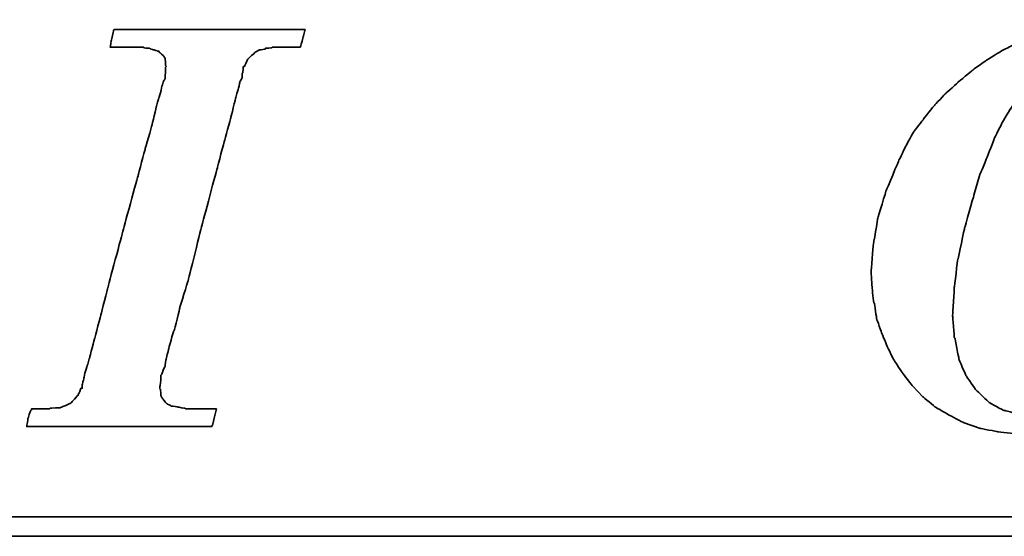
# Model space of a CAD drawing. Header units: millimetres. Extents: x 4 to 341, y 78 to 202.
# Tile 32 of 51: x 257.85 to 263.03, y 109.69 to 112.4. Entities that reach past the tile are written whole.
import ezdxf

# ---------------------------------------------------------------- set-up
doc = ezdxf.new("R2010")
doc.units = ezdxf.units.MM
doc.header["$LTSCALE"] = 0.15
doc.layers.add('DIM', color=4, linetype='CONTINUOUS')
doc.layers.add('layer 1', color=7, linetype='CONTINUOUS')

# ---------------------------------------------------------------- blocks, each defined once
blk = doc.blocks.new('TBI MOTION logo(完整正式版)')
at = {"layer": 'layer 1', "color": 22, "lineweight": 35}
for points, knots in [([(-11.34375, -6.98375), (-11.34375, -6.98375), (-10.91375, -7.43875), (-10.91375, -7.43875), (-10.91375, -7.43875), (-10.91375, -7.43875), (-10.38625, -7.87125), (-10.38625, -7.87125), (-10.38625, -7.87125), (-10.38625, -7.87125), (-9.81125, -8.20375), (-9.81125, -8.20375), (-9.81125, -8.20375), (-9.81125, -8.20375), (-9.21125, -8.51875), (-9.21125, -8.51875), (-9.21125, -8.51875), (-9.21125, -8.51875), (-8.51625, -8.75875), (-8.51625, -8.75875), (-8.51625, -8.75875), (-8.51625, -8.75875), (-7.77125, -8.90375), (-7.77125, -8.90375), (-7.77125, -8.90375), (-7.77125, -8.90375), (-6.97875, -8.99875), (-6.97875, -8.99875), (-6.97875, -8.99875), (-6.97875, -8.99875), (-6.14125, -9.02375), (-6.14125, -9.02375), (-6.14125, -9.02375), (-6.14125, -9.02375), (-5.37125, -8.99875), (-5.37125, -8.99875), (-5.37125, -8.99875), (-5.37125, -8.99875), (-4.65375, -8.94875), (-4.65375, -8.94875), (-4.65375, -8.94875), (-4.65375, -8.94875), (-3.93375, -8.80625), (-3.93375, -8.80625), (-3.93375, -8.80625), (-3.93375, -8.80625), (-3.21375, -8.66375), (-3.21375, -8.66375), (-3.21375, -8.66375), (-3.21375, -8.66375), (-2.49375, -8.39875), (-2.49375, -8.39875), (-2.49375, -8.39875), (-2.49375, -8.39875), (-1.79875, -8.13375), (-1.79875, -8.13375), (-1.79875, -8.13375), (-1.79875, -8.13375), (-1.17375, -7.84375), (-1.17375, -7.84375), (-1.17375, -7.84375), (-1.17375, -7.84375), (-0.52375, -7.46375), (-0.52375, -7.46375), (-0.52375, -7.46375), (-0.52375, -7.46375), (0.10124, -7.07875), (0.10124, -7.07875), (0.10124, -7.07875), (0.10124, -7.07875), (0.67625, -6.62375), (0.67625, -6.62375), (0.67625, -6.62375), (0.67625, -6.62375), (1.24874, -6.14375), (1.24874, -6.14375), (1.24874, -6.14375), (1.24874, -6.14375), (1.72874, -5.64125), (1.72874, -5.64125), (1.72874, -5.64125), (1.72874, -5.64125), (2.18624, -5.06375), (2.18624, -5.06375), (2.18624, -5.06375), (2.18624, -5.06375), (2.61625, -4.48874), (2.61625, -4.48874), (2.61625, -4.48874), (2.61625, -4.48874), (3.00125, -3.83874), (3.00125, -3.83874), (3.00125, -3.83874), (3.00125, -3.83874), (3.36124, -3.21374), (3.36124, -3.21374), (3.36124, -3.21374), (3.36124, -3.21374), (3.84374, -1.99125), (3.84374, -1.99125), (3.84374, -1.99125), (3.84374, -1.99125), (4.22625, -0.81875), (4.22625, -0.81875), (4.22625, -0.81875), (4.22625, -0.81875), (4.39125, 0.45624), (4.39125, 0.45624), (4.39125, 0.45624), (4.39125, 0.45624), (4.48874, 1.70124), (4.48874, 1.70124), (4.48874, 1.70124), (4.48874, 1.70124), (4.43874, 2.44625), (4.43874, 2.44625), (4.43874, 2.44625), (4.43874, 2.44625), (4.36874, 3.14125), (4.36874, 3.14125), (4.36874, 3.14125), (4.36874, 3.14125), (4.25125, 3.81125), (4.25125, 3.81125), (4.25125, 3.81125), (4.25125, 3.81125), (4.03124, 4.41125), (4.03124, 4.41125), (4.03124, 4.41125), (4.03124, 4.41125), (3.74374, 5.01125), (3.74374, 5.01125), (3.74374, 5.01125), (3.74374, 5.01125), (3.43124, 5.58875), (3.43124, 5.58875), (3.43124, 5.58875), (3.43124, 5.58875), (3.02625, 6.09125), (3.02625, 6.09125), (3.02625, 6.09125), (3.02625, 6.09125), (2.59374, 6.54875), (2.59374, 6.54875), (2.59374, 6.54875), (2.59374, 6.54875), (2.09124, 6.98125), (2.09124, 6.98125), (2.09124, 6.98125), (2.09124, 6.98125), (1.56124, 7.36625), (1.56124, 7.36625), (1.56124, 7.36625), (1.56124, 7.36625), (0.98624, 7.67625), (0.98624, 7.67625), (0.98624, 7.67625), (0.98624, 7.67625), (0.38624, 7.96375), (0.38624, 7.96375), (0.38624, 7.96375), (0.38624, 7.96375), (-0.25875, 8.15625), (-0.25875, 8.15625), (-0.25875, 8.15625), (-0.25875, 8.15625), (-0.98125, 8.30125), (-0.98125, 8.30125), (-0.98125, 8.30125), (-0.98125, 8.30125), (-1.70124, 8.37125), (-1.70124, 8.37125), (-1.70124, 8.37125), (-1.70124, 8.37125), (-2.49375, 8.39624), (-2.49375, 8.39624), (-2.49375, 8.39624), (-2.49375, 8.39624), (-3.28625, 8.37125), (-3.28625, 8.37125), (-3.28625, 8.37125), (-3.28625, 8.37125), (-4.05125, 8.32125), (-4.05125, 8.32125), (-4.05125, 8.32125), (-4.05125, 8.32125), (-4.77375, 8.18125), (-4.77375, 8.18125), (-4.77375, 8.18125), (-4.77375, 8.18125), (-5.51625, 7.96375), (-5.51625, 7.96375), (-5.51625, 7.96375), (-5.51625, 7.96375), (-6.21125, 7.72625), (-6.21125, 7.72625), (-6.21125, 7.72625), (-6.21125, 7.72625), (-6.92875, 7.43625), (-6.92875, 7.43625), (-6.92875, 7.43625), (-6.92875, 7.43625), (-7.57875, 7.10125), (-7.57875, 7.10125), (-7.57875, 7.10125), (-7.57875, 7.10125), (-8.24875, 6.69125), (-8.24875, 6.69125), (-8.24875, 6.69125), (-8.24875, 6.69125), (-8.84875, 6.26125), (-8.84875, 6.26125), (-8.84875, 6.26125), (-8.84875, 6.26125), (-9.42625, 5.78125), (-9.42625, 5.78125), (-9.42625, 5.78125), (-9.42625, 5.78125), (-9.95375, 5.30125), (-9.95375, 5.30125), (-9.95375, 5.30125), (-9.95375, 5.30125), (-10.43375, 4.79624), (-10.43375, 4.79624), (-10.43375, 4.79624), (-10.43375, 4.79624), (-10.88875, 4.22125), (-10.88875, 4.22125), (-10.88875, 4.22125), (-10.88875, 4.22125), (-11.29875, 3.69375), (-11.29875, 3.69375), (-11.29875, 3.69375), (-11.29875, 3.69375), (-11.63375, 3.09125), (-11.63375, 3.09125), (-11.63375, 3.09125), (-11.63375, 3.09125), (-11.91875, 2.49625), (-11.91875, 2.49625), (-11.91875, 2.49625), (-11.91875, 2.49625), (-12.44875, 1.24625), (-12.44875, 1.24625), (-12.44875, 1.24625), (-12.44875, 1.24625), (-12.80875, 0.06874), (-12.80875, 0.06874), (-12.80875, 0.06874), (-12.80875, 0.06874), (-12.99875, -1.07875), (-12.99875, -1.07875), (-12.99875, -1.07875), (-12.99875, -1.07875), (-13.09375, -2.18375), (-13.09375, -2.18375), (-13.09375, -2.18375), (-13.09375, -2.18375), (-13.04875, -2.85375), (-13.04875, -2.85375), (-13.04875, -2.85375), (-13.04875, -2.85375), (-12.97375, -3.50375), (-12.97375, -3.50375), (-12.97375, -3.50375), (-12.97375, -3.50375), (-12.95375, -3.50375), (-12.95375, -3.50375), (-12.95375, -3.50375), (-12.95375, -3.50375), (-12.85375, -4.17375), (-12.85375, -4.17375), (-12.85375, -4.17375), (-12.85375, -4.17375), (-12.63875, -4.77624), (-12.63875, -4.77624), (-12.63875, -4.77624), (-12.63875, -4.77624), (-12.39875, -5.35125), (-12.39875, -5.35125), (-12.39875, -5.35125), (-12.39875, -5.35125), (-12.11375, -5.92875), (-12.11375, -5.92875), (-12.11375, -5.92875), (-12.11375, -5.92875), (-11.75375, -6.45375), (-11.75375, -6.45375), (-11.75375, -6.45375), (-11.75375, -6.45375), (-11.34375, -6.98375), (-11.34375, -6.98375)], [0, 0, 0, 0, 0.01369863, 0.01369863, 0.01369863, 0.01369864, 0.02739726, 0.02739726, 0.02739726, 0.02739727, 0.04109589, 0.04109589, 0.04109589, 0.0410959, 0.05479452, 0.05479452, 0.05479452, 0.05479453, 0.06849315, 0.06849315, 0.06849315, 0.06849316, 0.08219178, 0.08219178, 0.08219178, 0.08219179, 0.09589041, 0.09589041, 0.09589041, 0.09589042, 0.10958904, 0.10958904, 0.10958904, 0.10958905, 0.12328767, 0.12328767, 0.12328767, 0.12328768, 0.1369863, 0.1369863, 0.1369863, 0.13698631, 0.15068493, 0.15068493, 0.15068493, 0.15068494, 0.16438356, 0.16438356, 0.16438356, 0.16438357, 0.17808219, 0.17808219, 0.17808219, 0.1780822, 0.19178082, 0.19178082, 0.19178082, 0.19178083, 0.20547945, 0.20547945, 0.20547945, 0.20547946, 0.21917808, 0.21917808, 0.21917808, 0.21917809, 0.23287671, 0.23287671, 0.23287671, 0.23287672, 0.24657534, 0.24657534, 0.24657534, 0.24657535, 0.26027397, 0.26027397, 0.26027397, 0.26027398, 0.2739726, 0.2739726, 0.2739726, 0.27397261, 0.28767123, 0.28767123, 0.28767123, 0.28767124, 0.30136986, 0.30136986, 0.30136986, 0.30136987, 0.31506849, 0.31506849, 0.31506849, 0.3150685, 0.32876712, 0.32876712, 0.32876712, 0.32876713, 0.34246575, 0.34246575, 0.34246575, 0.34246576, 0.35616438, 0.35616438, 0.35616438, 0.35616439, 0.36986301, 0.36986301, 0.36986301, 0.36986302, 0.38356164, 0.38356164, 0.38356164, 0.38356165, 0.39726027, 0.39726027, 0.39726027, 0.39726028, 0.4109589, 0.4109589, 0.4109589, 0.41095891, 0.42465753, 0.42465753, 0.42465753, 0.42465754, 0.43835616, 0.43835616, 0.43835616, 0.43835617, 0.45205479, 0.45205479, 0.45205479, 0.4520548, 0.46575342, 0.46575342, 0.46575342, 0.46575343, 0.47945205, 0.47945205, 0.47945205, 0.47945206, 0.49315068, 0.49315068, 0.49315068, 0.49315069, 0.50684932, 0.50684932, 0.50684932, 0.50684933, 0.52054795, 0.52054795, 0.52054795, 0.52054796, 0.53424658, 0.53424658, 0.53424658, 0.53424659, 0.54794521, 0.54794521, 0.54794521, 0.54794522, 0.56164384, 0.56164384, 0.56164384, 0.56164385, 0.57534247, 0.57534247, 0.57534247, 0.57534248, 0.5890411, 0.5890411, 0.5890411, 0.58904111, 0.60273973, 0.60273973, 0.60273973, 0.60273974, 0.61643836, 0.61643836, 0.61643836, 0.61643837, 0.63013699, 0.63013699, 0.63013699, 0.630137, 0.64383562, 0.64383562, 0.64383562, 0.64383563, 0.65753425, 0.65753425, 0.65753425, 0.65753426, 0.67123288, 0.67123288, 0.67123288, 0.67123289, 0.68493151, 0.68493151, 0.68493151, 0.68493152, 0.69863014, 0.69863014, 0.69863014, 0.69863015, 0.71232877, 0.71232877, 0.71232877, 0.71232878, 0.7260274, 0.7260274, 0.7260274, 0.72602741, 0.73972603, 0.73972603, 0.73972603, 0.73972604, 0.75342466, 0.75342466, 0.75342466, 0.75342467, 0.76712329, 0.76712329, 0.76712329, 0.7671233, 0.78082192, 0.78082192, 0.78082192, 0.78082193, 0.79452055, 0.79452055, 0.79452055, 0.79452056, 0.80821918, 0.80821918, 0.80821918, 0.80821919, 0.82191781, 0.82191781, 0.82191781, 0.82191782, 0.83561644, 0.83561644, 0.83561644, 0.83561645, 0.84931507, 0.84931507, 0.84931507, 0.84931508, 0.8630137, 0.8630137, 0.8630137, 0.86301371, 0.87671233, 0.87671233, 0.87671233, 0.87671234, 0.89041096, 0.89041096, 0.89041096, 0.89041097, 0.90410959, 0.90410959, 0.90410959, 0.9041096, 0.91780822, 0.91780822, 0.91780822, 0.91780823, 0.93150685, 0.93150685, 0.93150685, 0.93150686, 0.94520548, 0.94520548, 0.94520548, 0.94520549, 0.95890411, 0.95890411, 0.95890411, 0.95890412, 0.97260274, 0.97260274, 0.97260274, 0.97260275, 0.98630137, 0.98630137, 0.98630137, 0.98630138, 1, 1, 1, 1]), ([(-40.59125, -7.94375), (-40.59125, -7.94375), (-40.97375, -7.94375), (-40.97375, -7.94375), (-40.97375, -7.94375), (-40.97375, -7.94375), (-41.38125, -7.94375), (-41.38125, -7.94375), (-41.38125, -7.94375), (-41.38125, -7.94375), (-41.54875, -7.94375), (-41.54875, -7.94375), (-41.54875, -7.94375), (-41.54875, -7.94375), (-41.59875, -7.94375), (-41.59875, -7.94375), (-41.59875, -7.94375), (-41.59875, -7.94375), (-41.88375, -7.94375), (-41.88375, -7.94375), (-41.88375, -7.94375), (-41.88375, -7.94375), (-41.90875, -7.91875), (-41.90875, -7.91875), (-41.90875, -7.91875), (-41.90875, -7.91875), (-42.19875, -7.87125), (-42.19875, -7.87125), (-42.19875, -7.87125), (-42.19875, -7.87125), (-42.43875, -7.82375), (-42.43875, -7.82375), (-42.43875, -7.82375), (-42.43875, -7.82375), (-42.45875, -7.82375), (-42.45875, -7.82375), (-42.45875, -7.82375), (-42.45875, -7.82375), (-42.48625, -7.82375), (-42.48625, -7.82375), (-42.48625, -7.82375), (-42.48625, -7.82375), (-42.67625, -7.72375), (-42.67625, -7.72375), (-42.67625, -7.72375), (-42.67625, -7.72375), (-42.70125, -7.70375), (-42.70125, -7.70375), (-42.70125, -7.70375), (-42.70125, -7.70375), (-42.72375, -7.67875), (-42.72375, -7.67875), (-42.72375, -7.67875), (-42.72375, -7.67875), (-42.86875, -7.48875), (-42.86875, -7.48875), (-42.86875, -7.48875), (-42.86875, -7.48875), (-42.89375, -7.43875), (-42.89375, -7.43875), (-42.89375, -7.43875), (-42.89375, -7.43875), (-42.91875, -7.38875), (-42.91875, -7.38875), (-42.91875, -7.38875), (-42.91875, -7.38875), (-42.93875, -7.12875), (-42.93875, -7.12875), (-42.93875, -7.12875), (-42.93875, -7.12875), (-42.96375, -7.10375), (-42.96375, -7.10375), (-42.96375, -7.10375), (-42.96375, -7.10375), (-42.96375, -7.05375), (-42.96375, -7.05375), (-42.96375, -7.05375), (-42.96375, -7.05375), (-42.96375, -7.00875), (-42.96375, -7.00875), (-42.96375, -7.00875), (-42.96375, -7.00875), (-42.91875, -6.69625), (-42.91875, -6.69625), (-42.91875, -6.69625), (-42.91875, -6.69625), (-42.91875, -6.62375), (-42.91875, -6.62375), (-42.91875, -6.62375), (-42.91875, -6.62375), (-42.91875, -6.59625), (-42.91875, -6.59625), (-42.91875, -6.59625), (-42.91875, -6.59625), (-42.91875, -6.57375), (-42.91875, -6.57375), (-42.91875, -6.57375), (-42.91875, -6.57375), (-42.91875, -6.52875), (-42.91875, -6.52875), (-42.91875, -6.52875), (-42.91875, -6.52875), (-42.89375, -6.50375), (-42.89375, -6.50375), (-42.89375, -6.50375), (-42.89375, -6.50375), (-42.84375, -6.38375), (-42.84375, -6.38375), (-42.84375, -6.38375), (-42.84375, -6.38375), (-42.84375, -6.35875), (-42.84375, -6.35875), (-42.84375, -6.35875), (-42.84375, -6.35875), (-42.74625, -6.14375), (-42.74625, -6.14375), (-42.74625, -6.14375), (-42.74625, -6.14375), (-42.70125, -5.85375), (-42.70125, -5.85375), (-42.70125, -5.85375), (-42.70125, -5.85375), (-42.60375, -5.47125), (-42.60375, -5.47125), (-42.60375, -5.47125), (-42.60375, -5.47125), (-42.60375, -5.44875), (-42.60375, -5.44875), (-42.60375, -5.44875), (-42.60375, -5.44875), (-42.38875, -4.67875), (-42.38875, -4.67875), (-42.38875, -4.67875), (-42.38875, -4.67875), (-42.36375, -4.65375), (-42.36375, -4.65375), (-42.36375, -4.65375), (-42.36375, -4.65375), (-42.12375, -3.69625), (-42.12375, -3.69625), (-42.12375, -3.69625), (-42.12375, -3.69625), (-42.12375, -3.67374), (-42.12375, -3.67374), (-42.12375, -3.67374), (-42.12375, -3.67374), (-41.78875, -2.59374), (-41.78875, -2.59374), (-41.78875, -2.59374), (-41.78875, -2.59374), (-41.18875, -0.19375), (-41.18875, -0.19375), (-41.18875, -0.19375), (-41.18875, -0.19375), (-40.54375, 2.20624), (-40.54375, 2.20624), (-40.54375, 2.20624), (-40.54375, 2.20624), (-40.25375, 3.30875), (-40.25375, 3.30875), (-40.25375, 3.30875), (-40.25375, 3.30875), (-39.98875, 4.27125), (-39.98875, 4.27125), (-39.98875, 4.27125), (-39.98875, 4.27125), (-39.77375, 5.13125), (-39.77375, 5.13125), (-39.77375, 5.13125), (-39.77375, 5.13125), (-39.67875, 5.47125), (-39.67875, 5.47125), (-39.67875, 5.47125), (-39.67875, 5.47125), (-39.60375, 5.75625), (-39.60375, 5.75625), (-39.60375, 5.75625), (-39.60375, 5.75625), (-39.60375, 5.78125), (-39.60375, 5.78125), (-39.60375, 5.78125), (-39.60375, 5.78125), (-39.50875, 5.97125), (-39.50875, 5.97125), (-39.50875, 5.97125), (-39.50875, 5.97125), (-39.50875, 6.13875), (-39.50875, 6.13875), (-39.50875, 6.13875), (-39.50875, 6.13875), (-39.48625, 6.16625), (-39.48625, 6.16625), (-39.48625, 6.16625), (-39.48625, 6.16625), (-39.46125, 6.28625), (-39.46125, 6.28625), (-39.46125, 6.28625), (-39.46125, 6.28625), (-39.46125, 6.42625), (-39.46125, 6.42625), (-39.46125, 6.42625), (-39.46125, 6.42625), (-39.41375, 6.42625), (-39.41375, 6.42625), (-39.41375, 6.42625), (-39.41375, 6.42625), (-39.29375, 6.69125), (-39.29375, 6.69125), (-39.29375, 6.69125), (-39.29375, 6.69125), (-39.26875, 6.74125), (-39.26875, 6.74125), (-39.26875, 6.74125), (-39.26875, 6.74125), (-39.24375, 6.76625), (-39.24375, 6.76625), (-39.24375, 6.76625), (-39.24375, 6.76625), (-38.98375, 7.00624), (-38.98375, 7.00624), (-38.98375, 7.00624), (-38.98375, 7.00624), (-38.95625, 7.02624), (-38.95625, 7.02624), (-38.95625, 7.02624), (-38.95625, 7.02624), (-38.78875, 7.12624), (-38.78875, 7.12624), (-38.78875, 7.12624), (-38.78875, 7.12624), (-38.76375, 7.12624), (-38.76375, 7.12624), (-38.76375, 7.12624), (-38.76375, 7.12624), (-38.74375, 7.12624), (-38.74375, 7.12624), (-38.74375, 7.12624), (-38.74375, 7.12624), (-38.52875, 7.17125), (-38.52875, 7.17125), (-38.52875, 7.17125), (-38.52875, 7.17125), (-38.52875, 7.19624), (-38.52875, 7.19624), (-38.52875, 7.19624), (-38.52875, 7.19624), (-38.50375, 7.19624), (-38.50375, 7.19624), (-38.50375, 7.19624), (-38.50375, 7.19624), (-38.26125, 7.21875), (-38.26125, 7.21875), (-38.26125, 7.21875), (-38.26125, 7.21875), (-38.23875, 7.24624), (-38.23875, 7.24624), (-38.23875, 7.24624), (-38.23875, 7.24624), (-38.21625, 7.24624), (-38.21625, 7.24624), (-38.21625, 7.24624), (-38.21625, 7.24624), (-38.18875, 7.24624), (-38.18875, 7.24624), (-38.18875, 7.24624), (-38.18875, 7.24624), (-37.90375, 7.24624), (-37.90375, 7.24624), (-37.90375, 7.24624), (-37.90375, 7.24624), (-37.85375, 7.24624), (-37.85375, 7.24624), (-37.85375, 7.24624), (-37.85375, 7.24624), (-37.75875, 7.24624), (-37.75875, 7.24624), (-37.75875, 7.24624), (-37.75875, 7.24624), (-37.42375, 7.24624), (-37.42375, 7.24624), (-37.42375, 7.24624), (-37.42375, 7.24624), (-37.08875, 7.24624), (-37.08875, 7.24624), (-37.08875, 7.24624), (-37.08875, 7.24624), (-37.06375, 7.24624), (-37.06375, 7.24624), (-37.06375, 7.24624), (-37.06375, 7.24624), (-37.06375, 7.26624), (-37.06375, 7.26624), (-37.06375, 7.26624), (-37.06375, 7.26624), (-37.03875, 7.29125), (-37.03875, 7.29125), (-37.03875, 7.29125), (-37.03875, 7.29125), (-37.03875, 7.31625), (-37.03875, 7.31625), (-37.03875, 7.31625), (-37.03875, 7.31625), (-36.94125, 7.67625), (-36.94125, 7.67625), (-36.94125, 7.67625), (-36.94125, 7.67625), (-36.86875, 7.98625), (-36.86875, 7.98625), (-36.86875, 7.98625), (-36.86875, 7.98625), (-36.98875, 7.98625), (-36.98875, 7.98625), (-36.98875, 7.98625), (-36.98875, 7.98625), (-37.42375, 7.98625), (-37.42375, 7.98625), (-37.42375, 7.98625), (-37.42375, 7.98625), (-37.94875, 7.98625), (-37.94875, 7.98625), (-37.94875, 7.98625), (-37.94875, 7.98625), (-38.57375, 7.98625), (-38.57375, 7.98625), (-38.57375, 7.98625), (-38.57375, 7.98625), (-39.29375, 7.98625), (-39.29375, 7.98625), (-39.29375, 7.98625), (-39.29375, 7.98625), (-40.82875, 7.98625), (-40.82875, 7.98625), (-40.82875, 7.98625), (-40.82875, 7.98625), (-42.36375, 7.98625), (-42.36375, 7.98625), (-42.36375, 7.98625), (-42.36375, 7.98625), (-43.08375, 7.98625), (-43.08375, 7.98625), (-43.08375, 7.98625), (-43.08375, 7.98625), (-43.70875, 7.98625), (-43.70875, 7.98625), (-43.70875, 7.98625), (-43.70875, 7.98625), (-44.23375, 7.98625), (-44.23375, 7.98625), (-44.23375, 7.98625), (-44.23375, 7.98625), (-44.66875, 7.98625), (-44.66875, 7.98625), (-44.66875, 7.98625), (-44.66875, 7.98625), (-44.88375, 7.98625), (-44.88375, 7.98625), (-44.88375, 7.98625), (-44.88375, 7.98625), (-44.90875, 7.94125), (-44.90875, 7.94125), (-44.90875, 7.94125), (-44.90875, 7.94125), (-44.90875, 7.91625), (-44.90875, 7.91625), (-44.90875, 7.91625), (-44.90875, 7.91625), (-45.00375, 7.55625), (-45.00375, 7.55625), (-45.00375, 7.55625), (-45.00375, 7.55625), (-45.05375, 7.24624), (-45.05375, 7.24624), (-45.05375, 7.24624), (-45.05375, 7.24624), (-44.61875, 7.24624), (-44.61875, 7.24624), (-44.61875, 7.24624), (-44.61875, 7.24624), (-44.11375, 7.24624), (-44.11375, 7.24624), (-44.11375, 7.24624), (-44.11375, 7.24624), (-43.99375, 7.24624), (-43.99375, 7.24624), (-43.99375, 7.24624), (-43.99375, 7.24624), (-43.94625, 7.24624), (-43.94625, 7.24624), (-43.94625, 7.24624), (-43.94625, 7.24624), (-43.92374, 7.24624), (-43.92374, 7.24624), (-43.92374, 7.24624), (-43.92374, 7.24624), (-43.65875, 7.24624), (-43.65875, 7.24624), (-43.65875, 7.24624), (-43.65875, 7.24624), (-43.63875, 7.21875), (-43.63875, 7.21875), (-43.63875, 7.21875), (-43.63875, 7.21875), (-43.46875, 7.19624), (-43.46875, 7.19624), (-43.46875, 7.19624), (-43.46875, 7.19624), (-43.39875, 7.19624), (-43.39875, 7.19624), (-43.39875, 7.19624), (-43.39875, 7.19624), (-43.37125, 7.17125), (-43.37125, 7.17125), (-43.37125, 7.17125), (-43.37125, 7.17125), (-43.34875, 7.17125), (-43.34875, 7.17125), (-43.34875, 7.17125), (-43.34875, 7.17125), (-43.20375, 7.12624), (-43.20375, 7.12624), (-43.20375, 7.12624), (-43.20375, 7.12624), (-43.05875, 7.07624), (-43.05875, 7.07624), (-43.05875, 7.07624), (-43.05875, 7.07624), (-43.01375, 7.07624), (-43.01375, 7.07624), (-43.01375, 7.07624), (-43.01375, 7.07624), (-42.98875, 7.02624), (-42.98875, 7.02624), (-42.98875, 7.02624), (-42.98875, 7.02624), (-42.79875, 6.86125), (-42.79875, 6.86125), (-42.79875, 6.86125), (-42.79875, 6.86125), (-42.77375, 6.81125), (-42.77375, 6.81125), (-42.77375, 6.81125), (-42.77375, 6.81125), (-42.74625, 6.76625), (-42.74625, 6.76625), (-42.74625, 6.76625), (-42.74625, 6.76625), (-42.72375, 6.47625), (-42.72375, 6.47625), (-42.72375, 6.47625), (-42.72375, 6.47625), (-42.70125, 6.45124), (-42.70125, 6.45124), (-42.70125, 6.45124), (-42.70125, 6.45124), (-42.70125, 6.42625), (-42.70125, 6.42625), (-42.70125, 6.42625), (-42.70125, 6.42625), (-42.72375, 6.40625), (-42.72375, 6.40625), (-42.72375, 6.40625), (-42.72375, 6.40625), (-42.74625, 5.97125), (-42.74625, 5.97125), (-42.74625, 5.97125), (-42.74625, 5.97125), (-42.74625, 5.94625), (-42.74625, 5.94625), (-42.74625, 5.94625), (-42.74625, 5.94625), (-42.74625, 5.92625), (-42.74625, 5.92625), (-42.74625, 5.92625), (-42.74625, 5.92625), (-42.77375, 5.87625), (-42.77375, 5.87625), (-42.77375, 5.87625), (-42.77375, 5.87625), (-42.81875, 5.80625), (-42.81875, 5.80625), (-42.81875, 5.80625), (-42.81875, 5.80625), (-42.86875, 5.63625), (-42.86875, 5.63625), (-42.86875, 5.63625), (-42.86875, 5.63625), (-42.91875, 5.39625), (-42.91875, 5.39625), (-42.91875, 5.39625), (-42.91875, 5.39625), (-42.91875, 5.37124), (-42.91875, 5.37124), (-42.91875, 5.37124), (-42.91875, 5.37124), (-43.01375, 5.10874), (-43.01375, 5.10874), (-43.01375, 5.10874), (-43.01375, 5.10874), (-43.10875, 4.77124), (-43.10875, 4.77124), (-43.10875, 4.77124), (-43.10875, 4.77124), (-43.29875, 3.95625), (-43.29875, 3.95625), (-43.29875, 3.95625), (-43.29875, 3.95625), (-43.58875, 2.95125), (-43.58875, 2.95125), (-43.58875, 2.95125), (-43.58875, 2.95125), (-43.87375, 1.87125), (-43.87375, 1.87125), (-43.87375, 1.87125), (-43.87375, 1.87125), (-44.52625, -0.50374), (-44.52625, -0.50374), (-44.52625, -0.50374), (-44.52625, -0.50374), (-45.14875, -2.85375), (-45.14875, -2.85375), (-45.14875, -2.85375), (-45.14875, -2.85375), (-45.43375, -3.95875), (-45.43375, -3.95875), (-45.43375, -3.95875), (-45.43375, -3.95875), (-45.69875, -4.96875), (-45.69875, -4.96875), (-45.69875, -4.96875), (-45.69875, -4.96875), (-45.91375, -5.78375), (-45.91375, -5.78375), (-45.91375, -5.78375), (-45.91375, -5.78375), (-46.01375, -6.11875), (-46.01375, -6.11875), (-46.01375, -6.11875), (-46.01375, -6.11875), (-46.01375, -6.14375), (-46.01375, -6.14375), (-46.01375, -6.14375), (-46.01375, -6.14375), (-46.10875, -6.40875), (-46.10875, -6.40875), (-46.10875, -6.40875), (-46.10875, -6.40875), (-46.15375, -6.64875), (-46.15375, -6.64875), (-46.15375, -6.64875), (-46.15375, -6.64875), (-46.20375, -6.83875), (-46.20375, -6.83875), (-46.20375, -6.83875), (-46.20375, -6.83875), (-46.22875, -6.93375), (-46.22875, -6.93375), (-46.22875, -6.93375), (-46.22875, -6.93375), (-46.22875, -7.07875), (-46.22875, -7.07875), (-46.22875, -7.07875), (-46.22875, -7.07875), (-46.27375, -7.07875), (-46.27375, -7.07875), (-46.27375, -7.07875), (-46.27375, -7.07875), (-46.39375, -7.34375), (-46.39375, -7.34375), (-46.39375, -7.34375), (-46.39375, -7.34375), (-46.39375, -7.36875), (-46.39375, -7.36875), (-46.39375, -7.36875), (-46.39375, -7.36875), (-46.42125, -7.38875), (-46.42125, -7.38875), (-46.42125, -7.38875), (-46.42125, -7.38875), (-46.68375, -7.67875), (-46.68375, -7.67875), (-46.68375, -7.67875), (-46.68375, -7.67875), (-46.70875, -7.70375), (-46.70875, -7.70375), (-46.70875, -7.70375), (-46.70875, -7.70375), (-46.75375, -7.72375), (-46.75375, -7.72375), (-46.75375, -7.72375), (-46.75375, -7.72375), (-47.08875, -7.87125), (-47.08875, -7.87125), (-47.08875, -7.87125), (-47.08875, -7.87125), (-47.11625, -7.87125), (-47.11625, -7.87125), (-47.11625, -7.87125), (-47.11625, -7.87125), (-47.13875, -7.89375), (-47.13875, -7.89375), (-47.13875, -7.89375), (-47.13875, -7.89375), (-47.56875, -7.91875), (-47.56875, -7.91875), (-47.56875, -7.91875), (-47.56875, -7.91875), (-47.59625, -7.94375), (-47.59625, -7.94375), (-47.59625, -7.94375), (-47.59625, -7.94375), (-47.64375, -7.94375), (-47.64375, -7.94375), (-47.64375, -7.94375), (-47.64375, -7.94375), (-47.73625, -7.94375), (-47.73625, -7.94375), (-47.73625, -7.94375), (-47.73625, -7.94375), (-48.07375, -7.94375), (-48.07375, -7.94375), (-48.07375, -7.94375), (-48.07375, -7.94375), (-48.36125, -7.94375), (-48.36125, -7.94375), (-48.36125, -7.94375), (-48.36125, -7.94375), (-48.36125, -7.96625), (-48.36125, -7.96625), (-48.36125, -7.96625), (-48.36125, -7.96625), (-48.36125, -7.99125), (-48.36125, -7.99125), (-48.36125, -7.99125), (-48.36125, -7.99125), (-48.38875, -8.01375), (-48.38875, -8.01375), (-48.38875, -8.01375), (-48.38875, -8.01375), (-48.50875, -8.34875), (-48.50875, -8.34875), (-48.50875, -8.34875), (-48.50875, -8.34875), (-48.55375, -8.68625), (-48.55375, -8.68625), (-48.55375, -8.68625), (-48.55375, -8.68625), (-48.45875, -8.68625), (-48.45875, -8.68625), (-48.45875, -8.68625), (-48.45875, -8.68625), (-48.07375, -8.68625), (-48.07375, -8.68625), (-48.07375, -8.68625), (-48.07375, -8.68625), (-47.52375, -8.68625), (-47.52375, -8.68625), (-47.52375, -8.68625), (-47.52375, -8.68625), (-46.92375, -8.68625), (-46.92375, -8.68625), (-46.92375, -8.68625), (-46.92375, -8.68625), (-46.25375, -8.68625), (-46.25375, -8.68625), (-46.25375, -8.68625), (-46.25375, -8.68625), (-46.20375, -8.68625), (-46.20375, -8.68625), (-46.20375, -8.68625), (-46.20375, -8.68625), (-44.71375, -8.68625), (-44.71375, -8.68625), (-44.71375, -8.68625), (-44.71375, -8.68625), (-43.22875, -8.68625), (-43.22875, -8.68625), (-43.22875, -8.68625), (-43.22875, -8.68625), (-42.55875, -8.68625), (-42.55875, -8.68625), (-42.55875, -8.68625), (-42.55875, -8.68625), (-42.50875, -8.68625), (-42.50875, -8.68625), (-42.50875, -8.68625), (-42.50875, -8.68625), (-41.93375, -8.68625), (-41.93375, -8.68625), (-41.93375, -8.68625), (-41.93375, -8.68625), (-41.38125, -8.68625), (-41.38125, -8.68625), (-41.38125, -8.68625), (-41.38125, -8.68625), (-40.97375, -8.68625), (-40.97375, -8.68625), (-40.97375, -8.68625), (-40.97375, -8.68625), (-40.78125, -8.68625), (-40.78125, -8.68625), (-40.78125, -8.68625), (-40.78125, -8.68625), (-40.78125, -8.63875), (-40.78125, -8.63875), (-40.78125, -8.63875), (-40.78125, -8.63875), (-40.75875, -8.63875), (-40.75875, -8.63875), (-40.75875, -8.63875), (-40.75875, -8.63875), (-40.66375, -8.27875), (-40.66375, -8.27875), (-40.66375, -8.27875), (-40.66375, -8.27875), (-40.59125, -7.94375), (-40.59125, -7.94375)], [0, 0, 0, 0, 0.00558659, 0.00558659, 0.00558659, 0.0055866, 0.01117318, 0.01117318, 0.01117318, 0.01117319, 0.01675978, 0.01675978, 0.01675978, 0.01675979, 0.02234637, 0.02234637, 0.02234637, 0.02234638, 0.02793296, 0.02793296, 0.02793296, 0.02793297, 0.03351955, 0.03351955, 0.03351955, 0.03351956, 0.03910615, 0.03910615, 0.03910615, 0.03910616, 0.04469274, 0.04469274, 0.04469274, 0.04469275, 0.05027933, 0.05027933, 0.05027933, 0.05027934, 0.05586592, 0.05586592, 0.05586592, 0.05586593, 0.06145251, 0.06145251, 0.06145251, 0.06145252, 0.06703911, 0.06703911, 0.06703911, 0.06703912, 0.0726257, 0.0726257, 0.0726257, 0.07262571, 0.07821229, 0.07821229, 0.07821229, 0.0782123, 0.08379888, 0.08379888, 0.08379888, 0.08379889, 0.08938547, 0.08938547, 0.08938547, 0.08938548, 0.09497207, 0.09497207, 0.09497207, 0.09497208, 0.10055866, 0.10055866, 0.10055866, 0.10055867, 0.10614525, 0.10614525, 0.10614525, 0.10614526, 0.11173184, 0.11173184, 0.11173184, 0.11173185, 0.11731844, 0.11731844, 0.11731844, 0.11731845, 0.12290503, 0.12290503, 0.12290503, 0.12290504, 0.12849162, 0.12849162, 0.12849162, 0.12849163, 0.13407821, 0.13407821, 0.13407821, 0.13407822, 0.1396648, 0.1396648, 0.1396648, 0.13966481, 0.1452514, 0.1452514, 0.1452514, 0.14525141, 0.15083799, 0.15083799, 0.15083799, 0.150838, 0.15642458, 0.15642458, 0.15642458, 0.15642459, 0.16201117, 0.16201117, 0.16201117, 0.16201118, 0.16759777, 0.16759777, 0.16759777, 0.16759778, 0.17318436, 0.17318436, 0.17318436, 0.17318437, 0.17877095, 0.17877095, 0.17877095, 0.17877096, 0.18435754, 0.18435754, 0.18435754, 0.18435755, 0.18994413, 0.18994413, 0.18994413, 0.18994414, 0.19553073, 0.19553073, 0.19553073, 0.19553074, 0.20111732, 0.20111732, 0.20111732, 0.20111733, 0.20670391, 0.20670391, 0.20670391, 0.20670392, 0.2122905, 0.2122905, 0.2122905, 0.21229051, 0.21787709, 0.21787709, 0.21787709, 0.2178771, 0.22346369, 0.22346369, 0.22346369, 0.2234637, 0.22905028, 0.22905028, 0.22905028, 0.22905029, 0.23463687, 0.23463687, 0.23463687, 0.23463688, 0.24022346, 0.24022346, 0.24022346, 0.24022347, 0.24581006, 0.24581006, 0.24581006, 0.24581007, 0.25139665, 0.25139665, 0.25139665, 0.25139666, 0.25698324, 0.25698324, 0.25698324, 0.25698325, 0.26256983, 0.26256983, 0.26256983, 0.26256984, 0.26815642, 0.26815642, 0.26815642, 0.26815643, 0.27374302, 0.27374302, 0.27374302, 0.27374303, 0.27932961, 0.27932961, 0.27932961, 0.27932962, 0.2849162, 0.2849162, 0.2849162, 0.28491621, 0.29050279, 0.29050279, 0.29050279, 0.2905028, 0.29608939, 0.29608939, 0.29608939, 0.2960894, 0.30167598, 0.30167598, 0.30167598, 0.30167599, 0.30726257, 0.30726257, 0.30726257, 0.30726258, 0.31284916, 0.31284916, 0.31284916, 0.31284917, 0.31843575, 0.31843575, 0.31843575, 0.31843576, 0.32402235, 0.32402235, 0.32402235, 0.32402236, 0.32960894, 0.32960894, 0.32960894, 0.32960895, 0.33519553, 0.33519553, 0.33519553, 0.33519554, 0.34078212, 0.34078212, 0.34078212, 0.34078213, 0.34636872, 0.34636872, 0.34636872, 0.34636873, 0.35195531, 0.35195531, 0.35195531, 0.35195532, 0.3575419, 0.3575419, 0.3575419, 0.35754191, 0.36312849, 0.36312849, 0.36312849, 0.3631285, 0.36871508, 0.36871508, 0.36871508, 0.36871509, 0.37430168, 0.37430168, 0.37430168, 0.37430169, 0.37988827, 0.37988827, 0.37988827, 0.37988828, 0.38547486, 0.38547486, 0.38547486, 0.38547487, 0.39106145, 0.39106145, 0.39106145, 0.39106146, 0.39664804, 0.39664804, 0.39664804, 0.39664805, 0.40223464, 0.40223464, 0.40223464, 0.40223465, 0.40782123, 0.40782123, 0.40782123, 0.40782124, 0.41340782, 0.41340782, 0.41340782, 0.41340783, 0.41899441, 0.41899441, 0.41899441, 0.41899442, 0.42458101, 0.42458101, 0.42458101, 0.42458102, 0.4301676, 0.4301676, 0.4301676, 0.43016761, 0.43575419, 0.43575419, 0.43575419, 0.4357542, 0.44134078, 0.44134078, 0.44134078, 0.44134079, 0.44692737, 0.44692737, 0.44692737, 0.44692738, 0.45251397, 0.45251397, 0.45251397, 0.45251398, 0.45810056, 0.45810056, 0.45810056, 0.45810057, 0.46368715, 0.46368715, 0.46368715, 0.46368716, 0.46927374, 0.46927374, 0.46927374, 0.46927375, 0.47486034, 0.47486034, 0.47486034, 0.47486035, 0.48044693, 0.48044693, 0.48044693, 0.48044694, 0.48603352, 0.48603352, 0.48603352, 0.48603353, 0.49162011, 0.49162011, 0.49162011, 0.49162012, 0.4972067, 0.4972067, 0.4972067, 0.49720671, 0.5027933, 0.5027933, 0.5027933, 0.50279331, 0.50837989, 0.50837989, 0.50837989, 0.5083799, 0.51396648, 0.51396648, 0.51396648, 0.51396649, 0.51955307, 0.51955307, 0.51955307, 0.51955308, 0.52513966, 0.52513966, 0.52513966, 0.52513967, 0.53072626, 0.53072626, 0.53072626, 0.53072627, 0.53631285, 0.53631285, 0.53631285, 0.53631286, 0.54189944, 0.54189944, 0.54189944, 0.54189945, 0.54748603, 0.54748603, 0.54748603, 0.54748604, 0.55307263, 0.55307263, 0.55307263, 0.55307264, 0.55865922, 0.55865922, 0.55865922, 0.55865923, 0.56424581, 0.56424581, 0.56424581, 0.56424582, 0.5698324, 0.5698324, 0.5698324, 0.56983241, 0.57541899, 0.57541899, 0.57541899, 0.575419, 0.58100559, 0.58100559, 0.58100559, 0.5810056, 0.58659218, 0.58659218, 0.58659218, 0.58659219, 0.59217877, 0.59217877, 0.59217877, 0.59217878, 0.59776536, 0.59776536, 0.59776536, 0.59776537, 0.60335196, 0.60335196, 0.60335196, 0.60335197, 0.60893855, 0.60893855, 0.60893855, 0.60893856, 0.61452514, 0.61452514, 0.61452514, 0.61452515, 0.62011173, 0.62011173, 0.62011173, 0.62011174, 0.62569832, 0.62569832, 0.62569832, 0.62569833, 0.63128492, 0.63128492, 0.63128492, 0.63128493, 0.63687151, 0.63687151, 0.63687151, 0.63687152, 0.6424581, 0.6424581, 0.6424581, 0.64245811, 0.64804469, 0.64804469, 0.64804469, 0.6480447, 0.65363128, 0.65363128, 0.65363128, 0.65363129, 0.65921788, 0.65921788, 0.65921788, 0.65921789, 0.66480447, 0.66480447, 0.66480447, 0.66480448, 0.67039106, 0.67039106, 0.67039106, 0.67039107, 0.67597765, 0.67597765, 0.67597765, 0.67597766, 0.68156425, 0.68156425, 0.68156425, 0.68156426, 0.68715084, 0.68715084, 0.68715084, 0.68715085, 0.69273743, 0.69273743, 0.69273743, 0.69273744, 0.69832402, 0.69832402, 0.69832402, 0.69832403, 0.70391061, 0.70391061, 0.70391061, 0.70391062, 0.70949721, 0.70949721, 0.70949721, 0.70949722, 0.7150838, 0.7150838, 0.7150838, 0.71508381, 0.72067039, 0.72067039, 0.72067039, 0.7206704, 0.72625698, 0.72625698, 0.72625698, 0.72625699, 0.73184358, 0.73184358, 0.73184358, 0.73184359, 0.73743017, 0.73743017, 0.73743017, 0.73743018, 0.74301676, 0.74301676, 0.74301676, 0.74301677, 0.74860335, 0.74860335, 0.74860335, 0.74860336, 0.75418994, 0.75418994, 0.75418994, 0.75418995, 0.75977654, 0.75977654, 0.75977654, 0.75977655, 0.76536313, 0.76536313, 0.76536313, 0.76536314, 0.77094972, 0.77094972, 0.77094972, 0.77094973, 0.77653631, 0.77653631, 0.77653631, 0.77653632, 0.78212291, 0.78212291, 0.78212291, 0.78212292, 0.7877095, 0.7877095, 0.7877095, 0.78770951, 0.79329609, 0.79329609, 0.79329609, 0.7932961, 0.79888268, 0.79888268, 0.79888268, 0.79888269, 0.80446927, 0.80446927, 0.80446927, 0.80446928, 0.81005587, 0.81005587, 0.81005587, 0.81005588, 0.81564246, 0.81564246, 0.81564246, 0.81564247, 0.82122905, 0.82122905, 0.82122905, 0.82122906, 0.82681564, 0.82681564, 0.82681564, 0.82681565, 0.83240223, 0.83240223, 0.83240223, 0.83240224, 0.83798883, 0.83798883, 0.83798883, 0.83798884, 0.84357542, 0.84357542, 0.84357542, 0.84357543, 0.84916201, 0.84916201, 0.84916201, 0.84916202, 0.8547486, 0.8547486, 0.8547486, 0.85474861, 0.8603352, 0.8603352, 0.8603352, 0.86033521, 0.86592179, 0.86592179, 0.86592179, 0.8659218, 0.87150838, 0.87150838, 0.87150838, 0.87150839, 0.87709497, 0.87709497, 0.87709497, 0.87709498, 0.88268156, 0.88268156, 0.88268156, 0.88268157, 0.88826816, 0.88826816, 0.88826816, 0.88826817, 0.89385475, 0.89385475, 0.89385475, 0.89385476, 0.89944134, 0.89944134, 0.89944134, 0.89944135, 0.90502793, 0.90502793, 0.90502793, 0.90502794, 0.91061453, 0.91061453, 0.91061453, 0.91061454, 0.91620112, 0.91620112, 0.91620112, 0.91620113, 0.92178771, 0.92178771, 0.92178771, 0.92178772, 0.9273743, 0.9273743, 0.9273743, 0.92737431, 0.93296089, 0.93296089, 0.93296089, 0.9329609, 0.93854749, 0.93854749, 0.93854749, 0.9385475, 0.94413408, 0.94413408, 0.94413408, 0.94413409, 0.94972067, 0.94972067, 0.94972067, 0.94972068, 0.95530726, 0.95530726, 0.95530726, 0.95530727, 0.96089385, 0.96089385, 0.96089385, 0.96089386, 0.96648045, 0.96648045, 0.96648045, 0.96648046, 0.97206704, 0.97206704, 0.97206704, 0.97206705, 0.97765363, 0.97765363, 0.97765363, 0.97765364, 0.98324022, 0.98324022, 0.98324022, 0.98324023, 0.98882682, 0.98882682, 0.98882682, 0.98882683, 0.99441341, 0.99441341, 0.99441341, 0.99441342, 1, 1, 1, 1]), ([(-8.77875, 1.03124), (-8.77875, 1.03124), (-8.51625, 1.89625), (-8.51625, 1.89625), (-8.51625, 1.89625), (-8.51625, 1.89625), (-8.20375, 2.66375), (-8.20375, 2.66375), (-8.20375, 2.66375), (-8.20375, 2.66375), (-7.91625, 3.38125), (-7.91625, 3.38125), (-7.91625, 3.38125), (-7.91625, 3.38125), (-7.91625, 3.40624), (-7.91625, 3.40624), (-7.91625, 3.40624), (-7.91625, 3.40624), (-7.57875, 4.07624), (-7.57875, 4.07624), (-7.57875, 4.07624), (-7.57875, 4.07624), (-7.24375, 4.65125), (-7.24375, 4.65125), (-7.24375, 4.65125), (-7.24375, 4.65125), (-7.21875, 4.65125), (-7.21875, 4.65125), (-7.21875, 4.65125), (-7.21875, 4.65125), (-7.21875, 4.67624), (-7.21875, 4.67624), (-7.21875, 4.67624), (-7.21875, 4.67624), (-6.83625, 5.20375), (-6.83625, 5.20375), (-6.83625, 5.20375), (-6.83625, 5.20375), (-6.49875, 5.68625), (-6.49875, 5.68625), (-6.49875, 5.68625), (-6.49875, 5.68625), (-6.49875, 5.70625), (-6.49875, 5.70625), (-6.49875, 5.70625), (-6.49875, 5.70625), (-6.11625, 6.09125), (-6.11625, 6.09125), (-6.11625, 6.09125), (-6.11625, 6.09125), (-6.09125, 6.09125), (-6.09125, 6.09125), (-6.09125, 6.09125), (-6.09125, 6.09125), (-5.27375, 6.76625), (-5.27375, 6.76625), (-5.27375, 6.76625), (-5.27375, 6.76625), (-5.24875, 6.76625), (-5.24875, 6.76625), (-5.24875, 6.76625), (-5.24875, 6.76625), (-5.24875, 6.78625), (-5.24875, 6.78625), (-5.24875, 6.78625), (-5.24875, 6.78625), (-4.38875, 7.26624), (-4.38875, 7.26624), (-4.38875, 7.26624), (-4.38875, 7.26624), (-4.36125, 7.26624), (-4.36125, 7.26624), (-4.36125, 7.26624), (-4.36125, 7.26624), (-3.93375, 7.41125), (-3.93375, 7.41125), (-3.93375, 7.41125), (-3.93375, 7.41125), (-3.47375, 7.55625), (-3.47375, 7.55625), (-3.47375, 7.55625), (-3.47375, 7.55625), (-3.45375, 7.55625), (-3.45375, 7.55625), (-3.45375, 7.55625), (-3.45375, 7.55625), (-3.42875, 7.58124), (-3.42875, 7.58124), (-3.42875, 7.58124), (-3.42875, 7.58124), (-2.97375, 7.62625), (-2.97375, 7.62625), (-2.97375, 7.62625), (-2.97375, 7.62625), (-2.49375, 7.67625), (-2.49375, 7.67625), (-2.49375, 7.67625), (-2.49375, 7.67625), (-2.46875, 7.67625), (-2.46875, 7.67625), (-2.46875, 7.67625), (-2.46875, 7.67625), (-1.70124, 7.58124), (-1.70124, 7.58124), (-1.70124, 7.58124), (-1.70124, 7.58124), (-1.67875, 7.55625), (-1.67875, 7.55625), (-1.67875, 7.55625), (-1.67875, 7.55625), (-1.65375, 7.55625), (-1.65375, 7.55625), (-1.65375, 7.55625), (-1.65375, 7.55625), (-1.03125, 7.36625), (-1.03125, 7.36625), (-1.03125, 7.36625), (-1.03125, 7.36625), (-1.00625, 7.36625), (-1.00625, 7.36625), (-1.00625, 7.36625), (-1.00625, 7.36625), (-0.43124, 7.02624), (-0.43124, 7.02624), (-0.43124, 7.02624), (-0.43124, 7.02624), (-0.40625, 7.00624), (-0.40625, 7.00624), (-0.40625, 7.00624), (-0.40625, 7.00624), (0.12124, 6.57124), (0.12124, 6.57124), (0.12124, 6.57124), (0.12124, 6.57124), (0.14624, 6.54875), (0.14624, 6.54875), (0.14624, 6.54875), (0.14624, 6.54875), (0.17124, 6.52375), (0.17124, 6.52375), (0.17124, 6.52375), (0.17124, 6.52375), (0.55625, 5.89875), (0.55625, 5.89875), (0.55625, 5.89875), (0.55625, 5.89875), (0.55625, 5.87625), (0.55625, 5.87625), (0.55625, 5.87625), (0.55625, 5.87625), (0.84124, 5.15625), (0.84124, 5.15625), (0.84124, 5.15625), (0.84124, 5.15625), (0.84124, 5.13125), (0.84124, 5.13125), (0.84124, 5.13125), (0.84124, 5.13125), (1.03624, 4.31875), (1.03624, 4.31875), (1.03624, 4.31875), (1.03624, 4.31875), (1.05624, 4.31875), (1.05624, 4.31875), (1.05624, 4.31875), (1.05624, 4.31875), (1.05624, 4.29125), (1.05624, 4.29125), (1.05624, 4.29125), (1.05624, 4.29125), (1.10625, 3.33125), (1.10625, 3.33125), (1.10625, 3.33125), (1.10625, 3.33125), (1.10625, 3.30875), (1.10625, 3.30875), (1.10625, 3.30875), (1.10625, 3.30875), (1.05624, 2.20624), (1.05624, 2.20624), (1.05624, 2.20624), (1.05624, 2.20624), (1.05624, 2.18124), (1.05624, 2.18124), (1.05624, 2.18124), (1.05624, 2.18124), (0.86624, 0.93624), (0.86624, 0.93624), (0.86624, 0.93624), (0.86624, 0.93624), (0.84124, 0.93624), (0.84124, 0.93624), (0.84124, 0.93624), (0.84124, 0.93624), (0.55625, -0.45874), (0.55625, -0.45874), (0.55625, -0.45874), (0.55625, -0.45874), (0.12124, -1.99125), (0.12124, -1.99125), (0.12124, -1.99125), (0.12124, -1.99125), (0.12124, -2.01874), (0.12124, -2.01874), (0.12124, -2.01874), (0.12124, -2.01874), (-0.13874, -2.78375), (-0.13874, -2.78375), (-0.13874, -2.78375), (-0.13874, -2.78375), (-0.43124, -3.50375), (-0.43124, -3.50375), (-0.43124, -3.50375), (-0.43124, -3.50375), (-0.69375, -4.19875), (-0.69375, -4.19875), (-0.69375, -4.19875), (-0.69375, -4.19875), (-0.69375, -4.22375), (-0.69375, -4.22375), (-0.69375, -4.22375), (-0.69375, -4.22375), (-0.98125, -4.82374), (-0.98125, -4.82374), (-0.98125, -4.82374), (-0.98125, -4.82374), (-1.00625, -4.82374), (-1.00625, -4.82374), (-1.00625, -4.82374), (-1.00625, -4.82374), (-1.33875, -5.35125), (-1.33875, -5.35125), (-1.33875, -5.35125), (-1.33875, -5.35125), (-1.67875, -5.87875), (-1.67875, -5.87875), (-1.67875, -5.87875), (-1.67875, -5.87875), (-1.67875, -5.90375), (-1.67875, -5.90375), (-1.67875, -5.90375), (-1.67875, -5.90375), (-2.05875, -6.35875), (-2.05875, -6.35875), (-2.05875, -6.35875), (-2.05875, -6.35875), (-2.08375, -6.38375), (-2.08375, -6.38375), (-2.08375, -6.38375), (-2.08375, -6.38375), (-2.46875, -6.74375), (-2.46875, -6.74375), (-2.46875, -6.74375), (-2.46875, -6.74375), (-3.25875, -7.41625), (-3.25875, -7.41625), (-3.25875, -7.41625), (-3.25875, -7.41625), (-3.28625, -7.43875), (-3.28625, -7.43875), (-3.28625, -7.43875), (-3.28625, -7.43875), (-4.12375, -7.91875), (-4.12375, -7.91875), (-4.12375, -7.91875), (-4.12375, -7.91875), (-4.14875, -7.91875), (-4.14875, -7.91875), (-4.14875, -7.91875), (-4.14875, -7.91875), (-4.17125, -7.91875), (-4.17125, -7.91875), (-4.17125, -7.91875), (-4.17125, -7.91875), (-5.03375, -8.15875), (-5.03375, -8.15875), (-5.03375, -8.15875), (-5.03375, -8.15875), (-5.51625, -8.25625), (-5.51625, -8.25625), (-5.51625, -8.25625), (-5.51625, -8.25625), (-5.54125, -8.27875), (-5.54125, -8.27875), (-5.54125, -8.27875), (-5.54125, -8.27875), (-5.56375, -8.27875), (-5.56375, -8.27875), (-5.56375, -8.27875), (-5.56375, -8.27875), (-5.99625, -8.27875), (-5.99625, -8.27875), (-5.99625, -8.27875), (-5.99625, -8.27875), (-6.76375, -8.23125), (-6.76375, -8.23125), (-6.76375, -8.23125), (-6.76375, -8.23125), (-6.78875, -8.23125), (-6.78875, -8.23125), (-6.78875, -8.23125), (-6.78875, -8.23125), (-6.78875, -8.20375), (-6.78875, -8.20375), (-6.78875, -8.20375), (-6.78875, -8.20375), (-7.45875, -8.01375), (-7.45875, -8.01375), (-7.45875, -8.01375), (-7.45875, -8.01375), (-7.48375, -8.01375), (-7.48375, -8.01375), (-7.48375, -8.01375), (-7.48375, -8.01375), (-7.50875, -8.01375), (-7.50875, -8.01375), (-7.50875, -8.01375), (-7.50875, -8.01375), (-8.13125, -7.67875), (-8.13125, -7.67875), (-8.13125, -7.67875), (-8.13125, -7.67875), (-8.15625, -7.65375), (-8.15625, -7.65375), (-8.15625, -7.65375), (-8.15625, -7.65375), (-8.65875, -7.17375), (-8.65875, -7.17375), (-8.65875, -7.17375), (-8.65875, -7.17375), (-8.68375, -7.14875), (-8.68375, -7.14875), (-8.68375, -7.14875), (-8.68375, -7.14875), (-9.08875, -6.57375), (-9.08875, -6.57375), (-9.08875, -6.57375), (-9.08875, -6.57375), (-9.11375, -6.54875), (-9.11375, -6.54875), (-9.11375, -6.54875), (-9.11375, -6.54875), (-9.11375, -6.52875), (-9.11375, -6.52875), (-9.11375, -6.52875), (-9.11375, -6.52875), (-9.40375, -5.85375), (-9.40375, -5.85375), (-9.40375, -5.85375), (-9.40375, -5.85375), (-9.40375, -5.82875), (-9.40375, -5.82875), (-9.40375, -5.82875), (-9.40375, -5.82875), (-9.56875, -4.96875), (-9.56875, -4.96875), (-9.56875, -4.96875), (-9.56875, -4.96875), (-9.59375, -4.94375), (-9.59375, -4.94375), (-9.59375, -4.94375), (-9.59375, -4.94375), (-9.66375, -4.03375), (-9.66375, -4.03375), (-9.66375, -4.03375), (-9.66375, -4.03375), (-9.66375, -4.00875), (-9.66375, -4.00875), (-9.66375, -4.00875), (-9.66375, -4.00875), (-9.59375, -2.85375), (-9.59375, -2.85375), (-9.59375, -2.85375), (-9.59375, -2.85375), (-9.45125, -1.65875), (-9.45125, -1.65875), (-9.45125, -1.65875), (-9.45125, -1.65875), (-9.42625, -1.63375), (-9.42625, -1.63375), (-9.42625, -1.63375), (-9.42625, -1.63375), (-9.16125, -0.33875), (-9.16125, -0.33875), (-9.16125, -0.33875), (-9.16125, -0.33875), (-8.77875, 1.00624), (-8.77875, 1.00624), (-8.77875, 1.00624), (-8.77875, 1.00624), (-8.77875, 1.03124), (-8.77875, 1.03124)], [0, 0, 0, 0, 0.01020408, 0.01020408, 0.01020408, 0.01020409, 0.02040816, 0.02040816, 0.02040816, 0.02040817, 0.03061224, 0.03061224, 0.03061224, 0.03061225, 0.04081633, 0.04081633, 0.04081633, 0.04081634, 0.05102041, 0.05102041, 0.05102041, 0.05102042, 0.06122449, 0.06122449, 0.06122449, 0.0612245, 0.07142857, 0.07142857, 0.07142857, 0.07142858, 0.08163265, 0.08163265, 0.08163265, 0.08163266, 0.09183673, 0.09183673, 0.09183673, 0.09183674, 0.10204082, 0.10204082, 0.10204082, 0.10204083, 0.1122449, 0.1122449, 0.1122449, 0.11224491, 0.12244898, 0.12244898, 0.12244898, 0.12244899, 0.13265306, 0.13265306, 0.13265306, 0.13265307, 0.14285714, 0.14285714, 0.14285714, 0.14285715, 0.15306122, 0.15306122, 0.15306122, 0.15306123, 0.16326531, 0.16326531, 0.16326531, 0.16326532, 0.17346939, 0.17346939, 0.17346939, 0.1734694, 0.18367347, 0.18367347, 0.18367347, 0.18367348, 0.19387755, 0.19387755, 0.19387755, 0.19387756, 0.20408163, 0.20408163, 0.20408163, 0.20408164, 0.21428571, 0.21428571, 0.21428571, 0.21428572, 0.2244898, 0.2244898, 0.2244898, 0.22448981, 0.23469388, 0.23469388, 0.23469388, 0.23469389, 0.24489796, 0.24489796, 0.24489796, 0.24489797, 0.25510204, 0.25510204, 0.25510204, 0.25510205, 0.26530612, 0.26530612, 0.26530612, 0.26530613, 0.2755102, 0.2755102, 0.2755102, 0.27551021, 0.28571429, 0.28571429, 0.28571429, 0.2857143, 0.29591837, 0.29591837, 0.29591837, 0.29591838, 0.30612245, 0.30612245, 0.30612245, 0.30612246, 0.31632653, 0.31632653, 0.31632653, 0.31632654, 0.32653061, 0.32653061, 0.32653061, 0.32653062, 0.33673469, 0.33673469, 0.33673469, 0.3367347, 0.34693878, 0.34693878, 0.34693878, 0.34693879, 0.35714286, 0.35714286, 0.35714286, 0.35714287, 0.36734694, 0.36734694, 0.36734694, 0.36734695, 0.37755102, 0.37755102, 0.37755102, 0.37755103, 0.3877551, 0.3877551, 0.3877551, 0.38775511, 0.39795918, 0.39795918, 0.39795918, 0.39795919, 0.40816327, 0.40816327, 0.40816327, 0.40816328, 0.41836735, 0.41836735, 0.41836735, 0.41836736, 0.42857143, 0.42857143, 0.42857143, 0.42857144, 0.43877551, 0.43877551, 0.43877551, 0.43877552, 0.44897959, 0.44897959, 0.44897959, 0.4489796, 0.45918367, 0.45918367, 0.45918367, 0.45918368, 0.46938776, 0.46938776, 0.46938776, 0.46938777, 0.47959184, 0.47959184, 0.47959184, 0.47959185, 0.48979592, 0.48979592, 0.48979592, 0.48979593, 0.5, 0.5, 0.5, 0.50000001, 0.51020408, 0.51020408, 0.51020408, 0.51020409, 0.52040816, 0.52040816, 0.52040816, 0.52040817, 0.53061224, 0.53061224, 0.53061224, 0.53061225, 0.54081633, 0.54081633, 0.54081633, 0.54081634, 0.55102041, 0.55102041, 0.55102041, 0.55102042, 0.56122449, 0.56122449, 0.56122449, 0.5612245, 0.57142857, 0.57142857, 0.57142857, 0.57142858, 0.58163265, 0.58163265, 0.58163265, 0.58163266, 0.59183673, 0.59183673, 0.59183673, 0.59183674, 0.60204082, 0.60204082, 0.60204082, 0.60204083, 0.6122449, 0.6122449, 0.6122449, 0.61224491, 0.62244898, 0.62244898, 0.62244898, 0.62244899, 0.63265306, 0.63265306, 0.63265306, 0.63265307, 0.64285714, 0.64285714, 0.64285714, 0.64285715, 0.65306122, 0.65306122, 0.65306122, 0.65306123, 0.66326531, 0.66326531, 0.66326531, 0.66326532, 0.67346939, 0.67346939, 0.67346939, 0.6734694, 0.68367347, 0.68367347, 0.68367347, 0.68367348, 0.69387755, 0.69387755, 0.69387755, 0.69387756, 0.70408163, 0.70408163, 0.70408163, 0.70408164, 0.71428571, 0.71428571, 0.71428571, 0.71428572, 0.7244898, 0.7244898, 0.7244898, 0.72448981, 0.73469388, 0.73469388, 0.73469388, 0.73469389, 0.74489796, 0.74489796, 0.74489796, 0.74489797, 0.75510204, 0.75510204, 0.75510204, 0.75510205, 0.76530612, 0.76530612, 0.76530612, 0.76530613, 0.7755102, 0.7755102, 0.7755102, 0.77551021, 0.78571429, 0.78571429, 0.78571429, 0.7857143, 0.79591837, 0.79591837, 0.79591837, 0.79591838, 0.80612245, 0.80612245, 0.80612245, 0.80612246, 0.81632653, 0.81632653, 0.81632653, 0.81632654, 0.82653061, 0.82653061, 0.82653061, 0.82653062, 0.83673469, 0.83673469, 0.83673469, 0.8367347, 0.84693878, 0.84693878, 0.84693878, 0.84693879, 0.85714286, 0.85714286, 0.85714286, 0.85714287, 0.86734694, 0.86734694, 0.86734694, 0.86734695, 0.87755102, 0.87755102, 0.87755102, 0.87755103, 0.8877551, 0.8877551, 0.8877551, 0.88775511, 0.89795918, 0.89795918, 0.89795918, 0.89795919, 0.90816327, 0.90816327, 0.90816327, 0.90816328, 0.91836735, 0.91836735, 0.91836735, 0.91836736, 0.92857143, 0.92857143, 0.92857143, 0.92857144, 0.93877551, 0.93877551, 0.93877551, 0.93877552, 0.94897959, 0.94897959, 0.94897959, 0.9489796, 0.95918367, 0.95918367, 0.95918367, 0.95918368, 0.96938776, 0.96938776, 0.96938776, 0.96938777, 0.97959184, 0.97959184, 0.97959184, 0.97959185, 0.98979592, 0.98979592, 0.98979592, 0.98979593, 1, 1, 1, 1]), ([(75.90875, -9.47875), (75.90875, -9.47875), (75.90875, -12.28625), (75.90875, -12.28625), (75.90875, -12.28625), (75.90875, -12.28625), (75.90875, -12.47875), (75.90875, -12.47875), (75.90875, -12.47875), (75.90875, -12.47875), (75.71625, -12.47875), (75.71625, -12.47875), (75.71625, -12.47875), (75.71625, -12.47875), (-88.32875, -12.47875), (-88.32875, -12.47875), (-88.32875, -12.47875), (-88.32875, -12.47875), (-88.32875, -13.29375), (-88.32875, -13.29375), (-88.32875, -13.29375), (-88.32875, -13.29375), (82.89125, -13.29375), (82.89125, -13.29375), (82.89125, -13.29375), (82.89125, -13.29375), (75.90875, -9.47875), (75.90875, -9.47875)], [0, 0, 0, 0, 0.14285714, 0.14285714, 0.14285714, 0.14285715, 0.28571429, 0.28571429, 0.28571429, 0.2857143, 0.42857143, 0.42857143, 0.42857143, 0.42857144, 0.57142857, 0.57142857, 0.57142857, 0.57142858, 0.71428571, 0.71428571, 0.71428571, 0.71428572, 0.85714286, 0.85714286, 0.85714286, 0.85714287, 1, 1, 1, 1])]:
    blk.add_open_spline(points, degree=3, knots=knots, dxfattribs=at)

msp = doc.modelspace()

# ---------------------------------------------------------------- block references
at = {"layer": 'DIM', "color": 7, "xscale": 0.1250977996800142, "yscale": 0.1250977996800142, "zscale": 0.1250977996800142}
msp.add_blockref('TBI MOTION logo(完整正式版)', (263.9653, 111.3504), dxfattribs=at)

doc.saveas('drawing.dxf')
